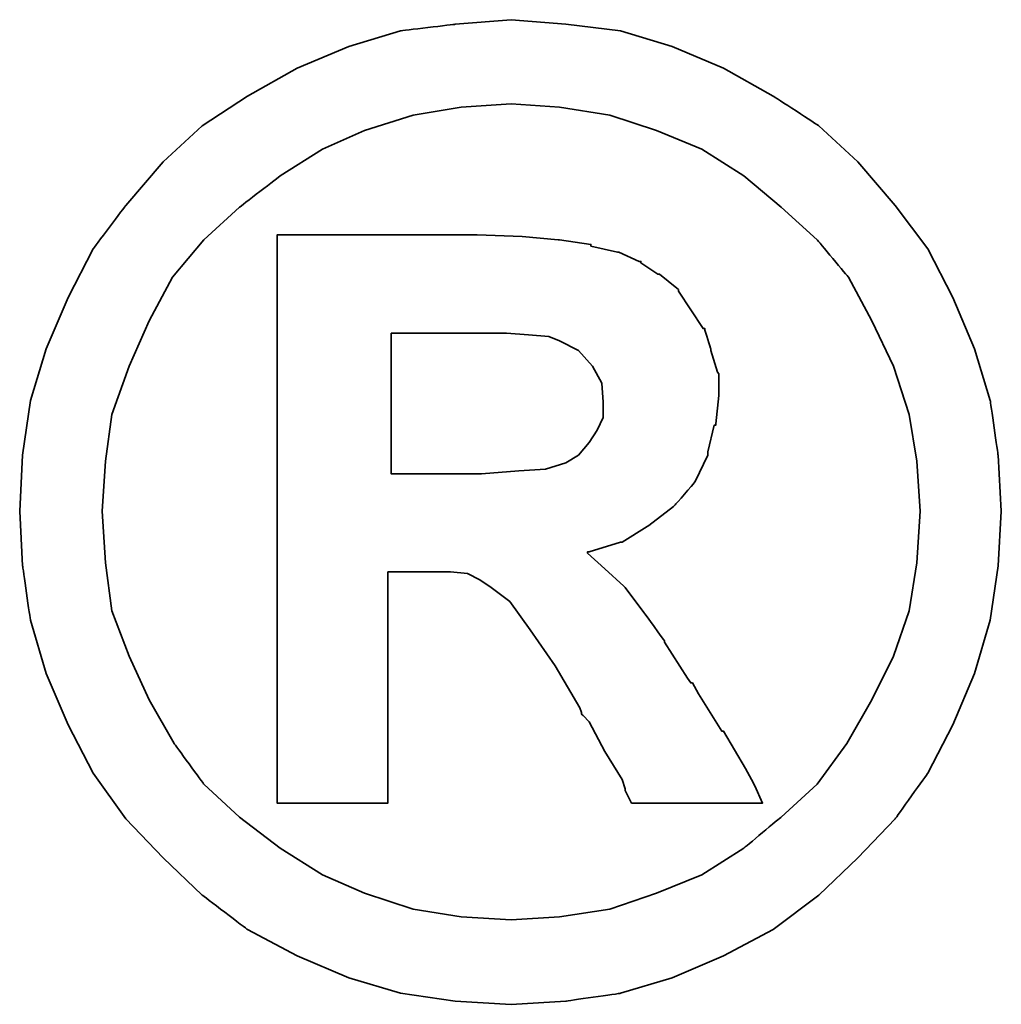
# Model space of a CAD drawing. Extents: x 360 to 2037, y -503 to 705.
# Tile 46 of 47: x 956.61 to 957.67, y 206.5 to 207.56. Entities that reach past the tile are written whole.
import ezdxf

# ---------------------------------------------------------------- set-up
doc = ezdxf.new("R2010")
doc.units = 0
doc.header["$LTSCALE"] = 2
doc.header["$MEASUREMENT"] = 0
doc.layers.add('CHA', color=7, linetype='Continuous')
doc.layers.add('layer 1', color=7, linetype='Continuous')

# ---------------------------------------------------------------- blocks, each defined once
blk = doc.blocks.new('TBI MOTION logo(完整正式版)')
at = {"layer": 'layer 1', "color": 22, "lineweight": 35}
for points, knots in [([(81.20634, 4.98624), (81.20634, 4.98624), (81.18649, 5.32862), (81.18649, 5.32862), (81.18649, 5.32862), (81.18649, 5.32862), (81.13886, 5.66206), (81.13886, 5.66206), (81.13886, 5.66206), (81.13886, 5.66206), (81.04359, 5.97764), (81.04359, 5.97764), (81.04359, 5.97764), (81.04359, 5.97764), (80.91061, 6.29124), (80.91061, 6.29124), (80.91061, 6.29124), (80.91061, 6.29124), (80.75778, 6.58697), (80.75778, 6.58697), (80.75778, 6.58697), (80.75778, 6.58697), (80.5593, 6.85294), (80.5593, 6.85294), (80.5593, 6.85294), (80.5593, 6.85294), (80.33105, 7.1189), (80.33105, 7.1189), (80.33105, 7.1189), (80.33105, 7.1189), (80.09287, 7.33921), (80.09287, 7.33921), (80.09287, 7.33921), (80.09287, 7.33921), (79.815, 7.51982), (79.815, 7.51982), (79.815, 7.51982), (79.815, 7.51982), (79.51133, 7.69051), (79.51133, 7.69051), (79.51133, 7.69051), (79.51133, 7.69051), (79.19773, 7.8235), (79.19773, 7.8235), (79.19773, 7.8235), (79.19773, 7.8235), (78.88215, 7.91877), (78.88215, 7.91877), (78.88215, 7.91877), (78.88215, 7.91877), (78.54871, 7.95846), (78.54871, 7.95846), (78.54871, 7.95846), (78.54871, 7.95846), (78.21526, 7.98625), (78.21526, 7.98625), (78.21526, 7.98625), (78.21526, 7.98625), (77.87388, 7.95846), (77.87388, 7.95846), (77.87388, 7.95846), (77.87388, 7.95846), (77.54044, 7.91877), (77.54044, 7.91877), (77.54044, 7.91877), (77.54044, 7.91877), (77.22485, 7.8235), (77.22485, 7.8235), (77.22485, 7.8235), (77.22485, 7.8235), (76.91027, 7.69051), (76.91027, 7.69051), (76.91027, 7.69051), (76.91027, 7.69051), (76.6056, 7.51982), (76.6056, 7.51982), (76.6056, 7.51982), (76.6056, 7.51982), (76.32972, 7.33921), (76.32972, 7.33921), (76.32972, 7.33921), (76.32972, 7.33921), (76.09154, 7.1189), (76.09154, 7.1189), (76.09154, 7.1189), (76.09154, 7.1189), (75.86329, 6.85294), (75.86329, 6.85294), (75.86329, 6.85294), (75.86329, 6.85294), (75.66382, 6.58697), (75.66382, 6.58697), (75.66382, 6.58697), (75.66382, 6.58697), (75.51099, 6.29124), (75.51099, 6.29124), (75.51099, 6.29124), (75.51099, 6.29124), (75.37702, 5.97764), (75.37702, 5.97764), (75.37702, 5.97764), (75.37702, 5.97764), (75.28175, 5.66206), (75.28175, 5.66206), (75.28175, 5.66206), (75.28175, 5.66206), (75.23411, 5.32862), (75.23411, 5.32862), (75.23411, 5.32862), (75.23411, 5.32862), (75.21625, 4.98624), (75.21625, 4.98624), (75.21625, 4.98624), (75.21625, 4.98624), (75.23411, 4.6528), (75.23411, 4.6528), (75.23411, 4.6528), (75.23411, 4.6528), (75.28175, 4.32035), (75.28175, 4.32035), (75.28175, 4.32035), (75.28175, 4.32035), (75.37702, 3.99583), (75.37702, 3.99583), (75.37702, 3.99583), (75.37702, 3.99583), (75.51099, 3.68224), (75.51099, 3.68224), (75.51099, 3.68224), (75.51099, 3.68224), (75.66382, 3.38749), (75.66382, 3.38749), (75.66382, 3.38749), (75.66382, 3.38749), (75.86329, 3.10963), (75.86329, 3.10963), (75.86329, 3.10963), (75.86329, 3.10963), (76.09154, 2.87145), (76.09154, 2.87145), (76.09154, 2.87145), (76.09154, 2.87145), (76.32972, 2.6432), (76.32972, 2.6432), (76.32972, 2.6432), (76.32972, 2.6432), (76.6056, 2.43381), (76.6056, 2.43381), (76.6056, 2.43381), (76.6056, 2.43381), (76.91027, 2.27205), (76.91027, 2.27205), (76.91027, 2.27205), (76.91027, 2.27205), (77.22485, 2.13906), (77.22485, 2.13906), (77.22485, 2.13906), (77.22485, 2.13906), (77.54044, 2.0438), (77.54044, 2.0438), (77.54044, 2.0438), (77.54044, 2.0438), (77.87388, 1.99616), (77.87388, 1.99616), (77.87388, 1.99616), (77.87388, 1.99616), (78.21526, 1.97631), (78.21526, 1.97631), (78.21526, 1.97631), (78.21526, 1.97631), (78.54871, 1.99616), (78.54871, 1.99616), (78.54871, 1.99616), (78.54871, 1.99616), (78.88215, 2.0438), (78.88215, 2.0438), (78.88215, 2.0438), (78.88215, 2.0438), (79.19773, 2.13906), (79.19773, 2.13906), (79.19773, 2.13906), (79.19773, 2.13906), (79.51133, 2.27205), (79.51133, 2.27205), (79.51133, 2.27205), (79.51133, 2.27205), (79.815, 2.43381), (79.815, 2.43381), (79.815, 2.43381), (79.815, 2.43381), (80.09287, 2.6432), (80.09287, 2.6432), (80.09287, 2.6432), (80.09287, 2.6432), (80.33105, 2.87145), (80.33105, 2.87145), (80.33105, 2.87145), (80.33105, 2.87145), (80.5593, 3.10963), (80.5593, 3.10963), (80.5593, 3.10963), (80.5593, 3.10963), (80.75778, 3.38749), (80.75778, 3.38749), (80.75778, 3.38749), (80.75778, 3.38749), (80.91061, 3.68224), (80.91061, 3.68224), (80.91061, 3.68224), (80.91061, 3.68224), (81.04359, 3.99583), (81.04359, 3.99583), (81.04359, 3.99583), (81.04359, 3.99583), (81.13886, 4.32035), (81.13886, 4.32035), (81.13886, 4.32035), (81.13886, 4.32035), (81.18649, 4.6528), (81.18649, 4.6528), (81.18649, 4.6528), (81.18649, 4.6528), (81.20634, 4.98624), (81.20634, 4.98624)], [0, 0, 0, 0, 0.0178571, 0.0178571, 0.0178571, 0.0178572, 0.0357143, 0.0357143, 0.0357143, 0.0357143, 0.0535714, 0.0535714, 0.0535714, 0.0535714, 0.0714286, 0.0714286, 0.0714286, 0.0714286, 0.0892857, 0.0892857, 0.0892857, 0.0892857, 0.1071429, 0.1071429, 0.1071429, 0.1071429, 0.125, 0.125, 0.125, 0.125, 0.1428571, 0.1428571, 0.1428571, 0.1428572, 0.1607143, 0.1607143, 0.1607143, 0.1607143, 0.1785714, 0.1785714, 0.1785714, 0.1785714, 0.1964286, 0.1964286, 0.1964286, 0.1964286, 0.2142857, 0.2142857, 0.2142857, 0.2142857, 0.2321429, 0.2321429, 0.2321429, 0.2321429, 0.25, 0.25, 0.25, 0.25, 0.2678571, 0.2678571, 0.2678571, 0.2678572, 0.2857143, 0.2857143, 0.2857143, 0.2857143, 0.3035714, 0.3035714, 0.3035714, 0.3035714, 0.3214286, 0.3214286, 0.3214286, 0.3214286, 0.3392857, 0.3392857, 0.3392857, 0.3392857, 0.3571429, 0.3571429, 0.3571429, 0.3571429, 0.375, 0.375, 0.375, 0.375, 0.3928571, 0.3928571, 0.3928571, 0.3928572, 0.4107143, 0.4107143, 0.4107143, 0.4107143, 0.4285714, 0.4285714, 0.4285714, 0.4285714, 0.4464286, 0.4464286, 0.4464286, 0.4464286, 0.4642857, 0.4642857, 0.4642857, 0.4642857, 0.4821429, 0.4821429, 0.4821429, 0.4821429, 0.5, 0.5, 0.5, 0.5, 0.5178571, 0.5178571, 0.5178571, 0.5178572, 0.5357143, 0.5357143, 0.5357143, 0.5357143, 0.5535714, 0.5535714, 0.5535714, 0.5535714, 0.5714286, 0.5714286, 0.5714286, 0.5714286, 0.5892857, 0.5892857, 0.5892857, 0.5892857, 0.6071429, 0.6071429, 0.6071429, 0.6071429, 0.625, 0.625, 0.625, 0.625, 0.6428571, 0.6428571, 0.6428571, 0.6428572, 0.6607143, 0.6607143, 0.6607143, 0.6607143, 0.6785714, 0.6785714, 0.6785714, 0.6785714, 0.6964286, 0.6964286, 0.6964286, 0.6964286, 0.7142857, 0.7142857, 0.7142857, 0.7142857, 0.7321429, 0.7321429, 0.7321429, 0.7321429, 0.75, 0.75, 0.75, 0.75, 0.7678571, 0.7678571, 0.7678571, 0.7678572, 0.7857143, 0.7857143, 0.7857143, 0.7857143, 0.8035714, 0.8035714, 0.8035714, 0.8035714, 0.8214286, 0.8214286, 0.8214286, 0.8214286, 0.8392857, 0.8392857, 0.8392857, 0.8392857, 0.8571429, 0.8571429, 0.8571429, 0.8571429, 0.875, 0.875, 0.875, 0.875, 0.8928571, 0.8928571, 0.8928571, 0.8928572, 0.9107143, 0.9107143, 0.9107143, 0.9107143, 0.9285714, 0.9285714, 0.9285714, 0.9285714, 0.9464286, 0.9464286, 0.9464286, 0.9464286, 0.9642857, 0.9642857, 0.9642857, 0.9642857, 0.9821429, 0.9821429, 0.9821429, 0.9821429, 1, 1, 1, 1]), ([(80.71014, 4.98624), (80.71014, 4.98624), (80.69129, 5.29091), (80.69129, 5.29091), (80.69129, 5.29091), (80.69129, 5.29091), (80.64464, 5.57672), (80.64464, 5.57672), (80.64464, 5.57672), (80.64464, 5.57672), (80.54937, 5.87245), (80.54937, 5.87245), (80.54937, 5.87245), (80.54937, 5.87245), (80.41639, 6.14833), (80.41639, 6.14833), (80.41639, 6.14833), (80.41639, 6.14833), (80.27349, 6.41429), (80.27349, 6.41429), (80.27349, 6.41429), (80.27349, 6.41429), (80.08295, 6.64255), (80.08295, 6.64255), (80.08295, 6.64255), (80.08295, 6.64255), (79.86264, 6.84301), (79.86264, 6.84301), (79.86264, 6.84301), (79.86264, 6.84301), (79.63439, 7.03355), (79.63439, 7.03355), (79.63439, 7.03355), (79.63439, 7.03355), (79.37835, 7.1963), (79.37835, 7.1963), (79.37835, 7.1963), (79.37835, 7.1963), (79.10246, 7.30944), (79.10246, 7.30944), (79.10246, 7.30944), (79.10246, 7.30944), (78.81665, 7.40471), (78.81665, 7.40471), (78.81665, 7.40471), (78.81665, 7.40471), (78.511, 7.45234), (78.511, 7.45234), (78.511, 7.45234), (78.511, 7.45234), (78.21526, 7.47219), (78.21526, 7.47219), (78.21526, 7.47219), (78.21526, 7.47219), (77.9106, 7.45234), (77.9106, 7.45234), (77.9106, 7.45234), (77.9106, 7.45234), (77.61685, 7.40471), (77.61685, 7.40471), (77.61685, 7.40471), (77.61685, 7.40471), (77.32012, 7.30944), (77.32012, 7.30944), (77.32012, 7.30944), (77.32012, 7.30944), (77.06309, 7.1963), (77.06309, 7.1963), (77.06309, 7.1963), (77.06309, 7.1963), (76.80606, 7.03355), (76.80606, 7.03355), (76.80606, 7.03355), (76.80606, 7.03355), (76.55797, 6.84301), (76.55797, 6.84301), (76.55797, 6.84301), (76.55797, 6.84301), (76.34063, 6.64255), (76.34063, 6.64255), (76.34063, 6.64255), (76.34063, 6.64255), (76.1491, 6.41429), (76.1491, 6.41429), (76.1491, 6.41429), (76.1491, 6.41429), (76.0062, 6.14833), (76.0062, 6.14833), (76.0062, 6.14833), (76.0062, 6.14833), (75.88314, 5.87245), (75.88314, 5.87245), (75.88314, 5.87245), (75.88314, 5.87245), (75.77794, 5.57672), (75.77794, 5.57672), (75.77794, 5.57672), (75.77794, 5.57672), (75.73924, 5.29091), (75.73924, 5.29091), (75.73924, 5.29091), (75.73924, 5.29091), (75.72039, 4.98624), (75.72039, 4.98624), (75.72039, 4.98624), (75.72039, 4.98624), (75.73924, 4.67165), (75.73924, 4.67165), (75.73924, 4.67165), (75.73924, 4.67165), (75.77794, 4.37791), (75.77794, 4.37791), (75.77794, 4.37791), (75.77794, 4.37791), (75.88314, 4.10102), (75.88314, 4.10102), (75.88314, 4.10102), (75.88314, 4.10102), (76.0062, 3.83407), (76.0062, 3.83407), (76.0062, 3.83407), (76.0062, 3.83407), (76.15902, 3.56811), (76.15902, 3.56811), (76.15902, 3.56811), (76.15902, 3.56811), (76.34063, 3.32001), (76.34063, 3.32001), (76.34063, 3.32001), (76.34063, 3.32001), (76.55797, 3.11955), (76.55797, 3.11955), (76.55797, 3.11955), (76.55797, 3.11955), (76.80606, 2.92901), (76.80606, 2.92901), (76.80606, 2.92901), (76.80606, 2.92901), (77.06309, 2.76725), (77.06309, 2.76725), (77.06309, 2.76725), (77.06309, 2.76725), (77.32012, 2.65412), (77.32012, 2.65412), (77.32012, 2.65412), (77.32012, 2.65412), (77.61685, 2.55786), (77.61685, 2.55786), (77.61685, 2.55786), (77.61685, 2.55786), (77.9106, 2.51022), (77.9106, 2.51022), (77.9106, 2.51022), (77.9106, 2.51022), (78.21526, 2.49137), (78.21526, 2.49137), (78.21526, 2.49137), (78.21526, 2.49137), (78.511, 2.51022), (78.511, 2.51022), (78.511, 2.51022), (78.511, 2.51022), (78.81665, 2.55786), (78.81665, 2.55786), (78.81665, 2.55786), (78.81665, 2.55786), (79.10246, 2.65412), (79.10246, 2.65412), (79.10246, 2.65412), (79.10246, 2.65412), (79.37835, 2.76725), (79.37835, 2.76725), (79.37835, 2.76725), (79.37835, 2.76725), (79.63439, 2.92901), (79.63439, 2.92901), (79.63439, 2.92901), (79.63439, 2.92901), (79.86264, 3.11955), (79.86264, 3.11955), (79.86264, 3.11955), (79.86264, 3.11955), (80.08295, 3.32001), (80.08295, 3.32001), (80.08295, 3.32001), (80.08295, 3.32001), (80.26356, 3.56811), (80.26356, 3.56811), (80.26356, 3.56811), (80.26356, 3.56811), (80.41639, 3.83407), (80.41639, 3.83407), (80.41639, 3.83407), (80.41639, 3.83407), (80.54937, 4.10102), (80.54937, 4.10102), (80.54937, 4.10102), (80.54937, 4.10102), (80.64464, 4.37791), (80.64464, 4.37791), (80.64464, 4.37791), (80.64464, 4.37791), (80.69129, 4.67165), (80.69129, 4.67165), (80.69129, 4.67165), (80.69129, 4.67165), (80.71014, 4.98624), (80.71014, 4.98624)], [0, 0, 0, 0, 0.0192308, 0.0192308, 0.0192308, 0.0192308, 0.0384615, 0.0384615, 0.0384615, 0.0384615, 0.0576923, 0.0576923, 0.0576923, 0.0576923, 0.0769231, 0.0769231, 0.0769231, 0.0769231, 0.0961538, 0.0961538, 0.0961538, 0.0961539, 0.1153846, 0.1153846, 0.1153846, 0.1153846, 0.1346154, 0.1346154, 0.1346154, 0.1346154, 0.1538462, 0.1538462, 0.1538462, 0.1538462, 0.1730769, 0.1730769, 0.1730769, 0.1730769, 0.1923077, 0.1923077, 0.1923077, 0.1923077, 0.2115385, 0.2115385, 0.2115385, 0.2115385, 0.2307692, 0.2307692, 0.2307692, 0.2307692, 0.25, 0.25, 0.25, 0.25, 0.2692308, 0.2692308, 0.2692308, 0.2692308, 0.2884615, 0.2884615, 0.2884615, 0.2884615, 0.3076923, 0.3076923, 0.3076923, 0.3076923, 0.3269231, 0.3269231, 0.3269231, 0.3269231, 0.3461538, 0.3461538, 0.3461538, 0.3461539, 0.3653846, 0.3653846, 0.3653846, 0.3653846, 0.3846154, 0.3846154, 0.3846154, 0.3846154, 0.4038462, 0.4038462, 0.4038462, 0.4038462, 0.4230769, 0.4230769, 0.4230769, 0.4230769, 0.4423077, 0.4423077, 0.4423077, 0.4423077, 0.4615385, 0.4615385, 0.4615385, 0.4615385, 0.4807692, 0.4807692, 0.4807692, 0.4807692, 0.5, 0.5, 0.5, 0.5, 0.5192308, 0.5192308, 0.5192308, 0.5192308, 0.5384615, 0.5384615, 0.5384615, 0.5384615, 0.5576923, 0.5576923, 0.5576923, 0.5576923, 0.5769231, 0.5769231, 0.5769231, 0.5769231, 0.5961538, 0.5961538, 0.5961538, 0.5961539, 0.6153846, 0.6153846, 0.6153846, 0.6153846, 0.6346154, 0.6346154, 0.6346154, 0.6346154, 0.6538462, 0.6538462, 0.6538462, 0.6538462, 0.6730769, 0.6730769, 0.6730769, 0.6730769, 0.6923077, 0.6923077, 0.6923077, 0.6923077, 0.7115385, 0.7115385, 0.7115385, 0.7115385, 0.7307692, 0.7307692, 0.7307692, 0.7307692, 0.75, 0.75, 0.75, 0.75, 0.7692308, 0.7692308, 0.7692308, 0.7692308, 0.7884615, 0.7884615, 0.7884615, 0.7884615, 0.8076923, 0.8076923, 0.8076923, 0.8076923, 0.8269231, 0.8269231, 0.8269231, 0.8269231, 0.8461538, 0.8461538, 0.8461538, 0.8461539, 0.8653846, 0.8653846, 0.8653846, 0.8653846, 0.8846154, 0.8846154, 0.8846154, 0.8846154, 0.9038462, 0.9038462, 0.9038462, 0.9038462, 0.9230769, 0.9230769, 0.9230769, 0.9230769, 0.9423077, 0.9423077, 0.9423077, 0.9423077, 0.9615385, 0.9615385, 0.9615385, 0.9615385, 0.9807692, 0.9807692, 0.9807692, 0.9807692, 1, 1, 1, 1]), ([(76.78721, 3.2823), (76.78721, 3.2823), (76.78721, 3.32001), (76.78721, 3.32001), (76.78721, 3.32001), (76.78721, 3.32001), (76.78721, 3.42422), (76.78721, 3.42422), (76.78721, 3.42422), (76.78721, 3.42422), (76.78721, 3.59689), (76.78721, 3.59689), (76.78721, 3.59689), (76.78721, 3.59689), (76.78721, 3.80529), (76.78721, 3.80529), (76.78721, 3.80529), (76.78721, 3.80529), (76.78721, 4.0524), (76.78721, 4.0524), (76.78721, 4.0524), (76.78721, 4.0524), (76.78721, 4.32035), (76.78721, 4.32035), (76.78721, 4.32035), (76.78721, 4.32035), (76.78721, 4.92868), (76.78721, 4.92868), (76.78721, 4.92868), (76.78721, 4.92868), (76.78721, 5.53801), (76.78721, 5.53801), (76.78721, 5.53801), (76.78721, 5.53801), (76.78721, 5.82482), (76.78721, 5.82482), (76.78721, 5.82482), (76.78721, 5.82482), (76.78721, 6.07291), (76.78721, 6.07291), (76.78721, 6.07291), (76.78721, 6.07291), (76.78721, 6.30017), (76.78721, 6.30017), (76.78721, 6.30017), (76.78721, 6.30017), (76.78721, 6.45399), (76.78721, 6.45399), (76.78721, 6.45399), (76.78721, 6.45399), (76.78721, 6.5572), (76.78721, 6.5572), (76.78721, 6.5572), (76.78721, 6.5572), (76.78721, 6.59689), (76.78721, 6.59689), (76.78721, 6.59689), (76.78721, 6.59689), (76.78721, 6.67232), (76.78721, 6.67232), (76.78721, 6.67232), (76.78721, 6.67232), (76.8537, 6.67232), (76.8537, 6.67232), (76.8537, 6.67232), (76.8537, 6.67232), (76.87355, 6.67232), (76.87355, 6.67232), (76.87355, 6.67232), (76.87355, 6.67232), (76.91027, 6.67232), (76.91027, 6.67232), (76.91027, 6.67232), (76.91027, 6.67232), (77.04424, 6.67232), (77.04424, 6.67232), (77.04424, 6.67232), (77.04424, 6.67232), (77.22485, 6.67232), (77.22485, 6.67232), (77.22485, 6.67232), (77.22485, 6.67232), (77.43524, 6.67232), (77.43524, 6.67232), (77.43524, 6.67232), (77.43524, 6.67232), (77.65357, 6.67232), (77.65357, 6.67232), (77.65357, 6.67232), (77.65357, 6.67232), (77.82625, 6.67232), (77.82625, 6.67232), (77.82625, 6.67232), (77.82625, 6.67232), (77.94037, 6.67232), (77.94037, 6.67232), (77.94037, 6.67232), (77.94037, 6.67232), (77.97709, 6.67232), (77.97709, 6.67232), (77.97709, 6.67232), (77.97709, 6.67232), (77.99694, 6.67232), (77.99694, 6.67232), (77.99694, 6.67232), (77.99694, 6.67232), (78.00686, 6.67232), (78.00686, 6.67232), (78.00686, 6.67232), (78.00686, 6.67232), (78.28275, 6.6624), (78.28275, 6.6624), (78.28275, 6.6624), (78.28275, 6.6624), (78.50107, 6.64255), (78.50107, 6.64255), (78.50107, 6.64255), (78.50107, 6.64255), (78.511, 6.64255), (78.511, 6.64255), (78.511, 6.64255), (78.511, 6.64255), (78.70154, 6.61476), (78.70154, 6.61476), (78.70154, 6.61476), (78.70154, 6.61476), (78.70154, 6.60483), (78.70154, 6.60483), (78.70154, 6.60483), (78.70154, 6.60483), (78.86429, 6.56713), (78.86429, 6.56713), (78.86429, 6.56713), (78.86429, 6.56713), (78.87223, 6.56713), (78.87223, 6.56713), (78.87223, 6.56713), (78.87223, 6.56713), (78.99727, 6.51056), (78.99727, 6.51056), (78.99727, 6.51056), (78.99727, 6.51056), (79.00719, 6.51056), (79.00719, 6.51056), (79.00719, 6.51056), (79.00719, 6.51056), (79.00719, 6.50162), (79.00719, 6.50162), (79.00719, 6.50162), (79.00719, 6.50162), (79.1104, 6.43415), (79.1104, 6.43415), (79.1104, 6.43415), (79.1104, 6.43415), (79.12132, 6.43415), (79.12132, 6.43415), (79.12132, 6.43415), (79.12132, 6.43415), (79.22552, 6.34781), (79.22552, 6.34781), (79.22552, 6.34781), (79.22552, 6.34781), (79.23544, 6.33888), (79.23544, 6.33888), (79.23544, 6.33888), (79.23544, 6.33888), (79.23544, 6.32895), (79.23544, 6.32895), (79.23544, 6.32895), (79.23544, 6.32895), (79.31087, 6.21483), (79.31087, 6.21483), (79.31087, 6.21483), (79.31087, 6.21483), (79.38629, 6.1007), (79.38629, 6.1007), (79.38629, 6.1007), (79.38629, 6.1007), (79.3972, 6.1007), (79.3972, 6.1007), (79.3972, 6.1007), (79.3972, 6.1007), (79.3972, 6.09078), (79.3972, 6.09078), (79.3972, 6.09078), (79.3972, 6.09078), (79.43392, 5.97764), (79.43392, 5.97764), (79.43392, 5.97764), (79.43392, 5.97764), (79.43392, 5.96772), (79.43392, 5.96772), (79.43392, 5.96772), (79.43392, 5.96772), (79.47362, 5.83474), (79.47362, 5.83474), (79.47362, 5.83474), (79.47362, 5.83474), (79.48156, 5.82482), (79.48156, 5.82482), (79.48156, 5.82482), (79.48156, 5.82482), (79.48156, 5.69977), (79.48156, 5.69977), (79.48156, 5.69977), (79.48156, 5.69977), (79.48156, 5.69183), (79.48156, 5.69183), (79.48156, 5.69183), (79.48156, 5.69183), (79.4637, 5.51915), (79.4637, 5.51915), (79.4637, 5.51915), (79.4637, 5.51915), (79.4637, 5.51122), (79.4637, 5.51122), (79.4637, 5.51122), (79.4637, 5.51122), (79.45377, 5.51122), (79.45377, 5.51122), (79.45377, 5.51122), (79.45377, 5.51122), (79.41507, 5.34847), (79.41507, 5.34847), (79.41507, 5.34847), (79.41507, 5.34847), (79.41507, 5.33854), (79.41507, 5.33854), (79.41507, 5.33854), (79.41507, 5.33854), (79.41507, 5.32862), (79.41507, 5.32862), (79.41507, 5.32862), (79.41507, 5.32862), (79.33865, 5.16785), (79.33865, 5.16785), (79.33865, 5.16785), (79.33865, 5.16785), (79.33071, 5.15693), (79.33071, 5.15693), (79.33071, 5.15693), (79.33071, 5.15693), (79.2156, 5.02495), (79.2156, 5.02495), (79.2156, 5.02495), (79.2156, 5.02495), (79.20567, 5.01502), (79.20567, 5.01502), (79.20567, 5.01502), (79.20567, 5.01502), (79.05483, 4.89991), (79.05483, 4.89991), (79.05483, 4.89991), (79.05483, 4.89991), (79.04491, 4.89197), (79.04491, 4.89197), (79.04491, 4.89197), (79.04491, 4.89197), (78.89208, 4.7967), (78.89208, 4.7967), (78.89208, 4.7967), (78.89208, 4.7967), (78.88215, 4.7967), (78.88215, 4.7967), (78.88215, 4.7967), (78.88215, 4.7967), (78.69161, 4.73913), (78.69161, 4.73913), (78.69161, 4.73913), (78.69161, 4.73913), (78.68169, 4.73913), (78.68169, 4.73913), (78.68169, 4.73913), (78.68169, 4.73913), (78.68169, 4.72921), (78.68169, 4.72921), (78.68169, 4.72921), (78.68169, 4.72921), (78.78688, 4.63394), (78.78688, 4.63394), (78.78688, 4.63394), (78.78688, 4.63394), (78.902, 4.52875), (78.902, 4.52875), (78.902, 4.52875), (78.902, 4.52875), (78.91093, 4.52081), (78.91093, 4.52081), (78.91093, 4.52081), (78.91093, 4.52081), (79.02506, 4.36798), (79.02506, 4.36798), (79.02506, 4.36798), (79.02506, 4.36798), (79.1501, 4.1953), (79.1501, 4.1953), (79.1501, 4.1953), (79.1501, 4.1953), (79.1501, 4.18736), (79.1501, 4.18736), (79.1501, 4.18736), (79.1501, 4.18736), (79.29201, 3.96705), (79.29201, 3.96705), (79.29201, 3.96705), (79.29201, 3.96705), (79.31087, 3.93828), (79.31087, 3.93828), (79.31087, 3.93828), (79.31087, 3.93828), (79.32079, 3.93828), (79.32079, 3.93828), (79.32079, 3.93828), (79.32079, 3.93828), (79.3585, 3.87178), (79.3585, 3.87178), (79.3585, 3.87178), (79.3585, 3.87178), (79.50141, 3.64353), (79.50141, 3.64353), (79.50141, 3.64353), (79.50141, 3.64353), (79.51133, 3.64353), (79.51133, 3.64353), (79.51133, 3.64353), (79.51133, 3.64353), (79.64431, 3.41528), (79.64431, 3.41528), (79.64431, 3.41528), (79.64431, 3.41528), (79.68202, 3.3478), (79.68202, 3.3478), (79.68202, 3.3478), (79.68202, 3.3478), (79.70187, 3.31009), (79.70187, 3.31009), (79.70187, 3.31009), (79.70187, 3.31009), (79.7495, 3.2049), (79.7495, 3.2049), (79.7495, 3.2049), (79.7495, 3.2049), (79.64431, 3.2049), (79.64431, 3.2049), (79.64431, 3.2049), (79.64431, 3.2049), (79.62546, 3.2049), (79.62546, 3.2049), (79.62546, 3.2049), (79.62546, 3.2049), (79.53912, 3.2049), (79.53912, 3.2049), (79.53912, 3.2049), (79.53912, 3.2049), (79.31087, 3.2049), (79.31087, 3.2049), (79.31087, 3.2049), (79.31087, 3.2049), (79.08262, 3.2049), (79.08262, 3.2049), (79.08262, 3.2049), (79.08262, 3.2049), (79.00719, 3.2049), (79.00719, 3.2049), (79.00719, 3.2049), (79.00719, 3.2049), (78.98735, 3.2049), (78.98735, 3.2049), (78.98735, 3.2049), (78.98735, 3.2049), (78.94964, 3.2049), (78.94964, 3.2049), (78.94964, 3.2049), (78.94964, 3.2049), (78.92979, 3.24459), (78.92979, 3.24459), (78.92979, 3.24459), (78.92979, 3.24459), (78.91093, 3.2823), (78.91093, 3.2823), (78.91093, 3.2823), (78.91093, 3.2823), (78.91093, 3.29223), (78.91093, 3.29223), (78.91093, 3.29223), (78.91093, 3.29223), (78.89208, 3.3478), (78.89208, 3.3478), (78.89208, 3.3478), (78.89208, 3.3478), (78.78688, 3.52048), (78.78688, 3.52048), (78.78688, 3.52048), (78.78688, 3.52048), (78.69161, 3.7001), (78.69161, 3.7001), (78.69161, 3.7001), (78.69161, 3.7001), (78.6539, 3.7388), (78.6539, 3.7388), (78.6539, 3.7388), (78.6539, 3.7388), (78.64398, 3.74873), (78.64398, 3.74873), (78.64398, 3.74873), (78.64398, 3.74873), (78.64398, 3.75766), (78.64398, 3.75766), (78.64398, 3.75766), (78.64398, 3.75766), (78.63405, 3.78644), (78.63405, 3.78644), (78.63405, 3.78644), (78.63405, 3.78644), (78.48321, 4.04347), (78.48321, 4.04347), (78.48321, 4.04347), (78.48321, 4.04347), (78.33038, 4.2618), (78.33038, 4.2618), (78.33038, 4.2618), (78.33038, 4.2618), (78.20732, 4.43447), (78.20732, 4.43447), (78.20732, 4.43447), (78.20732, 4.43447), (78.09221, 4.52081), (78.09221, 4.52081), (78.09221, 4.52081), (78.09221, 4.52081), (78.02472, 4.56845), (78.02472, 4.56845), (78.02472, 4.56845), (78.02472, 4.56845), (77.9493, 4.60616), (77.9493, 4.60616), (77.9493, 4.60616), (77.9493, 4.60616), (77.8451, 4.61608), (77.8451, 4.61608), (77.8451, 4.61608), (77.8451, 4.61608), (77.71113, 4.61608), (77.71113, 4.61608), (77.71113, 4.61608), (77.71113, 4.61608), (77.69128, 4.61608), (77.69128, 4.61608), (77.69128, 4.61608), (77.69128, 4.61608), (77.67342, 4.61608), (77.67342, 4.61608), (77.67342, 4.61608), (77.67342, 4.61608), (77.5583, 4.61608), (77.5583, 4.61608), (77.5583, 4.61608), (77.5583, 4.61608), (77.46303, 4.61608), (77.46303, 4.61608), (77.46303, 4.61608), (77.46303, 4.61608), (77.46303, 4.54761), (77.46303, 4.54761), (77.46303, 4.54761), (77.46303, 4.54761), (77.46303, 4.47318), (77.46303, 4.47318), (77.46303, 4.47318), (77.46303, 4.47318), (77.46303, 4.24294), (77.46303, 4.24294), (77.46303, 4.24294), (77.46303, 4.24294), (77.46303, 3.99583), (77.46303, 3.99583), (77.46303, 3.99583), (77.46303, 3.99583), (77.46303, 3.72888), (77.46303, 3.72888), (77.46303, 3.72888), (77.46303, 3.72888), (77.46303, 3.51055), (77.46303, 3.51055), (77.46303, 3.51055), (77.46303, 3.51055), (77.46303, 3.42422), (77.46303, 3.42422), (77.46303, 3.42422), (77.46303, 3.42422), (77.46303, 3.35773), (77.46303, 3.35773), (77.46303, 3.35773), (77.46303, 3.35773), (77.46303, 3.30017), (77.46303, 3.30017), (77.46303, 3.30017), (77.46303, 3.30017), (77.46303, 3.2823), (77.46303, 3.2823), (77.46303, 3.2823), (77.46303, 3.2823), (77.46303, 3.2049), (77.46303, 3.2049), (77.46303, 3.2049), (77.46303, 3.2049), (77.39753, 3.2049), (77.39753, 3.2049), (77.39753, 3.2049), (77.39753, 3.2049), (77.37768, 3.2049), (77.37768, 3.2049), (77.37768, 3.2049), (77.37768, 3.2049), (77.32012, 3.2049), (77.32012, 3.2049), (77.32012, 3.2049), (77.32012, 3.2049), (77.12165, 3.2049), (77.12165, 3.2049), (77.12165, 3.2049), (77.12165, 3.2049), (76.94897, 3.2049), (76.94897, 3.2049), (76.94897, 3.2049), (76.94897, 3.2049), (76.8924, 3.2049), (76.8924, 3.2049), (76.8924, 3.2049), (76.8924, 3.2049), (76.8537, 3.2049), (76.8537, 3.2049), (76.8537, 3.2049), (76.8537, 3.2049), (76.78721, 3.2049), (76.78721, 3.2049), (76.78721, 3.2049), (76.78721, 3.2049), (76.78721, 3.2823), (76.78721, 3.2823)], [0, 0, 0, 0, 0.0074074, 0.0074074, 0.0074074, 0.0074074, 0.0148148, 0.0148148, 0.0148148, 0.0148148, 0.0222222, 0.0222222, 0.0222222, 0.0222222, 0.0296296, 0.0296296, 0.0296296, 0.0296296, 0.037037, 0.037037, 0.037037, 0.037037, 0.0444444, 0.0444444, 0.0444444, 0.0444445, 0.0518519, 0.0518519, 0.0518519, 0.0518519, 0.0592593, 0.0592593, 0.0592593, 0.0592593, 0.0666667, 0.0666667, 0.0666667, 0.0666667, 0.0740741, 0.0740741, 0.0740741, 0.0740741, 0.0814815, 0.0814815, 0.0814815, 0.0814815, 0.0888889, 0.0888889, 0.0888889, 0.0888889, 0.0962963, 0.0962963, 0.0962963, 0.0962963, 0.1037037, 0.1037037, 0.1037037, 0.1037037, 0.1111111, 0.1111111, 0.1111111, 0.1111111, 0.1185185, 0.1185185, 0.1185185, 0.1185185, 0.1259259, 0.1259259, 0.1259259, 0.1259259, 0.1333333, 0.1333333, 0.1333333, 0.1333333, 0.1407407, 0.1407407, 0.1407407, 0.1407408, 0.1481481, 0.1481481, 0.1481481, 0.1481482, 0.1555556, 0.1555556, 0.1555556, 0.1555556, 0.162963, 0.162963, 0.162963, 0.162963, 0.1703704, 0.1703704, 0.1703704, 0.1703704, 0.1777778, 0.1777778, 0.1777778, 0.1777778, 0.1851852, 0.1851852, 0.1851852, 0.1851852, 0.1925926, 0.1925926, 0.1925926, 0.1925926, 0.2, 0.2, 0.2, 0.2, 0.2074074, 0.2074074, 0.2074074, 0.2074074, 0.2148148, 0.2148148, 0.2148148, 0.2148148, 0.2222222, 0.2222222, 0.2222222, 0.2222222, 0.2296296, 0.2296296, 0.2296296, 0.2296296, 0.237037, 0.237037, 0.237037, 0.237037, 0.2444444, 0.2444444, 0.2444444, 0.2444445, 0.2518519, 0.2518519, 0.2518519, 0.2518519, 0.2592593, 0.2592593, 0.2592593, 0.2592593, 0.2666667, 0.2666667, 0.2666667, 0.2666667, 0.2740741, 0.2740741, 0.2740741, 0.2740741, 0.2814815, 0.2814815, 0.2814815, 0.2814815, 0.2888889, 0.2888889, 0.2888889, 0.2888889, 0.2962963, 0.2962963, 0.2962963, 0.2962963, 0.3037037, 0.3037037, 0.3037037, 0.3037037, 0.3111111, 0.3111111, 0.3111111, 0.3111111, 0.3185185, 0.3185185, 0.3185185, 0.3185185, 0.3259259, 0.3259259, 0.3259259, 0.3259259, 0.3333333, 0.3333333, 0.3333333, 0.3333333, 0.3407407, 0.3407407, 0.3407407, 0.3407408, 0.3481481, 0.3481481, 0.3481481, 0.3481482, 0.3555556, 0.3555556, 0.3555556, 0.3555556, 0.362963, 0.362963, 0.362963, 0.362963, 0.3703704, 0.3703704, 0.3703704, 0.3703704, 0.3777778, 0.3777778, 0.3777778, 0.3777778, 0.3851852, 0.3851852, 0.3851852, 0.3851852, 0.3925926, 0.3925926, 0.3925926, 0.3925926, 0.4, 0.4, 0.4, 0.4, 0.4074074, 0.4074074, 0.4074074, 0.4074074, 0.4148148, 0.4148148, 0.4148148, 0.4148148, 0.4222222, 0.4222222, 0.4222222, 0.4222222, 0.4296296, 0.4296296, 0.4296296, 0.4296296, 0.437037, 0.437037, 0.437037, 0.437037, 0.4444444, 0.4444444, 0.4444444, 0.4444445, 0.4518519, 0.4518519, 0.4518519, 0.4518519, 0.4592593, 0.4592593, 0.4592593, 0.4592593, 0.4666667, 0.4666667, 0.4666667, 0.4666667, 0.4740741, 0.4740741, 0.4740741, 0.4740741, 0.4814815, 0.4814815, 0.4814815, 0.4814815, 0.4888889, 0.4888889, 0.4888889, 0.4888889, 0.4962963, 0.4962963, 0.4962963, 0.4962963, 0.5037037, 0.5037037, 0.5037037, 0.5037037, 0.5111111, 0.5111111, 0.5111111, 0.5111111, 0.5185185, 0.5185185, 0.5185185, 0.5185185, 0.5259259, 0.5259259, 0.5259259, 0.5259259, 0.5333333, 0.5333333, 0.5333333, 0.5333333, 0.5407407, 0.5407407, 0.5407407, 0.5407408, 0.5481481, 0.5481481, 0.5481481, 0.5481482, 0.5555556, 0.5555556, 0.5555556, 0.5555556, 0.562963, 0.562963, 0.562963, 0.562963, 0.5703704, 0.5703704, 0.5703704, 0.5703704, 0.5777778, 0.5777778, 0.5777778, 0.5777778, 0.5851852, 0.5851852, 0.5851852, 0.5851852, 0.5925926, 0.5925926, 0.5925926, 0.5925926, 0.6, 0.6, 0.6, 0.6, 0.6074074, 0.6074074, 0.6074074, 0.6074074, 0.6148148, 0.6148148, 0.6148148, 0.6148148, 0.6222222, 0.6222222, 0.6222222, 0.6222222, 0.6296296, 0.6296296, 0.6296296, 0.6296296, 0.637037, 0.637037, 0.637037, 0.637037, 0.6444444, 0.6444444, 0.6444444, 0.6444445, 0.6518519, 0.6518519, 0.6518519, 0.6518519, 0.6592593, 0.6592593, 0.6592593, 0.6592593, 0.6666667, 0.6666667, 0.6666667, 0.6666667, 0.6740741, 0.6740741, 0.6740741, 0.6740741, 0.6814815, 0.6814815, 0.6814815, 0.6814815, 0.6888889, 0.6888889, 0.6888889, 0.6888889, 0.6962963, 0.6962963, 0.6962963, 0.6962963, 0.7037037, 0.7037037, 0.7037037, 0.7037037, 0.7111111, 0.7111111, 0.7111111, 0.7111111, 0.7185185, 0.7185185, 0.7185185, 0.7185185, 0.7259259, 0.7259259, 0.7259259, 0.7259259, 0.7333333, 0.7333333, 0.7333333, 0.7333333, 0.7407407, 0.7407407, 0.7407407, 0.7407408, 0.7481481, 0.7481481, 0.7481481, 0.7481482, 0.7555556, 0.7555556, 0.7555556, 0.7555556, 0.762963, 0.762963, 0.762963, 0.762963, 0.7703704, 0.7703704, 0.7703704, 0.7703704, 0.7777778, 0.7777778, 0.7777778, 0.7777778, 0.7851852, 0.7851852, 0.7851852, 0.7851852, 0.7925926, 0.7925926, 0.7925926, 0.7925926, 0.8, 0.8, 0.8, 0.8, 0.8074074, 0.8074074, 0.8074074, 0.8074074, 0.8148148, 0.8148148, 0.8148148, 0.8148148, 0.8222222, 0.8222222, 0.8222222, 0.8222222, 0.8296296, 0.8296296, 0.8296296, 0.8296296, 0.837037, 0.837037, 0.837037, 0.837037, 0.8444444, 0.8444444, 0.8444444, 0.8444445, 0.8518519, 0.8518519, 0.8518519, 0.8518519, 0.8592593, 0.8592593, 0.8592593, 0.8592593, 0.8666667, 0.8666667, 0.8666667, 0.8666667, 0.8740741, 0.8740741, 0.8740741, 0.8740741, 0.8814815, 0.8814815, 0.8814815, 0.8814815, 0.8888889, 0.8888889, 0.8888889, 0.8888889, 0.8962963, 0.8962963, 0.8962963, 0.8962963, 0.9037037, 0.9037037, 0.9037037, 0.9037037, 0.9111111, 0.9111111, 0.9111111, 0.9111111, 0.9185185, 0.9185185, 0.9185185, 0.9185185, 0.9259259, 0.9259259, 0.9259259, 0.9259259, 0.9333333, 0.9333333, 0.9333333, 0.9333333, 0.9407407, 0.9407407, 0.9407407, 0.9407408, 0.9481481, 0.9481481, 0.9481481, 0.9481482, 0.9555556, 0.9555556, 0.9555556, 0.9555556, 0.962963, 0.962963, 0.962963, 0.962963, 0.9703704, 0.9703704, 0.9703704, 0.9703704, 0.9777778, 0.9777778, 0.9777778, 0.9777778, 0.9851852, 0.9851852, 0.9851852, 0.9851852, 0.9925926, 0.9925926, 0.9925926, 0.9925926, 1, 1, 1, 1]), ([(77.48288, 6.07291), (77.48288, 6.07291), (77.48288, 5.99551), (77.48288, 5.99551), (77.48288, 5.99551), (77.48288, 5.99551), (77.48288, 5.82482), (77.48288, 5.82482), (77.48288, 5.82482), (77.48288, 5.82482), (77.48288, 5.63328), (77.48288, 5.63328), (77.48288, 5.63328), (77.48288, 5.63328), (77.48288, 5.46358), (77.48288, 5.46358), (77.48288, 5.46358), (77.48288, 5.46358), (77.48288, 5.29091), (77.48288, 5.29091), (77.48288, 5.29091), (77.48288, 5.29091), (77.48288, 5.21449), (77.48288, 5.21449), (77.48288, 5.21449), (77.48288, 5.21449), (77.50074, 5.21449), (77.50074, 5.21449), (77.50074, 5.21449), (77.50074, 5.21449), (77.71113, 5.21449), (77.71113, 5.21449), (77.71113, 5.21449), (77.71113, 5.21449), (77.94037, 5.21449), (77.94037, 5.21449), (77.94037, 5.21449), (77.94037, 5.21449), (78.01579, 5.21449), (78.01579, 5.21449), (78.01579, 5.21449), (78.01579, 5.21449), (78.03465, 5.21449), (78.03465, 5.21449), (78.03465, 5.21449), (78.03465, 5.21449), (78.2629, 5.23335), (78.2629, 5.23335), (78.2629, 5.23335), (78.2629, 5.23335), (78.42565, 5.24327), (78.42565, 5.24327), (78.42565, 5.24327), (78.42565, 5.24327), (78.54871, 5.28098), (78.54871, 5.28098), (78.54871, 5.28098), (78.54871, 5.28098), (78.62611, 5.32862), (78.62611, 5.32862), (78.62611, 5.32862), (78.62611, 5.32862), (78.69161, 5.40503), (78.69161, 5.40503), (78.69161, 5.40503), (78.69161, 5.40503), (78.73925, 5.48145), (78.73925, 5.48145), (78.73925, 5.48145), (78.73925, 5.48145), (78.77696, 5.55885), (78.77696, 5.55885), (78.77696, 5.55885), (78.77696, 5.55885), (78.77696, 5.65214), (78.77696, 5.65214), (78.77696, 5.65214), (78.77696, 5.65214), (78.76902, 5.76726), (78.76902, 5.76726), (78.76902, 5.76726), (78.76902, 5.76726), (78.71146, 5.87245), (78.71146, 5.87245), (78.71146, 5.87245), (78.71146, 5.87245), (78.62611, 5.96772), (78.62611, 5.96772), (78.62611, 5.96772), (78.62611, 5.96772), (78.511, 6.02528), (78.511, 6.02528), (78.511, 6.02528), (78.511, 6.02528), (78.44451, 6.05306), (78.44451, 6.05306), (78.44451, 6.05306), (78.44451, 6.05306), (78.32046, 6.06299), (78.32046, 6.06299), (78.32046, 6.06299), (78.32046, 6.06299), (78.18748, 6.07291), (78.18748, 6.07291), (78.18748, 6.07291), (78.18748, 6.07291), (77.99694, 6.07291), (77.99694, 6.07291), (77.99694, 6.07291), (77.99694, 6.07291), (77.97709, 6.07291), (77.97709, 6.07291), (77.97709, 6.07291), (77.97709, 6.07291), (77.90167, 6.07291), (77.90167, 6.07291), (77.90167, 6.07291), (77.90167, 6.07291), (77.69128, 6.07291), (77.69128, 6.07291), (77.69128, 6.07291), (77.69128, 6.07291), (77.50074, 6.07291), (77.50074, 6.07291), (77.50074, 6.07291), (77.50074, 6.07291), (77.48288, 6.07291), (77.48288, 6.07291)], [0, 0, 0, 0, 0.03125, 0.03125, 0.03125, 0.03125, 0.0625, 0.0625, 0.0625, 0.0625, 0.09375, 0.09375, 0.09375, 0.09375, 0.125, 0.125, 0.125, 0.125, 0.15625, 0.15625, 0.15625, 0.15625, 0.1875, 0.1875, 0.1875, 0.1875, 0.21875, 0.21875, 0.21875, 0.21875, 0.25, 0.25, 0.25, 0.25, 0.28125, 0.28125, 0.28125, 0.28125, 0.3125, 0.3125, 0.3125, 0.3125, 0.34375, 0.34375, 0.34375, 0.34375, 0.375, 0.375, 0.375, 0.375, 0.40625, 0.40625, 0.40625, 0.40625, 0.4375, 0.4375, 0.4375, 0.4375, 0.46875, 0.46875, 0.46875, 0.46875, 0.5, 0.5, 0.5, 0.5, 0.53125, 0.53125, 0.53125, 0.53125, 0.5625, 0.5625, 0.5625, 0.5625, 0.59375, 0.59375, 0.59375, 0.59375, 0.625, 0.625, 0.625, 0.625, 0.65625, 0.65625, 0.65625, 0.65625, 0.6875, 0.6875, 0.6875, 0.6875, 0.71875, 0.71875, 0.71875, 0.71875, 0.75, 0.75, 0.75, 0.75, 0.78125, 0.78125, 0.78125, 0.78125, 0.8125, 0.8125, 0.8125, 0.8125, 0.84375, 0.84375, 0.84375, 0.84375, 0.875, 0.875, 0.875, 0.875, 0.90625, 0.90625, 0.90625, 0.90625, 0.9375, 0.9375, 0.9375, 0.9375, 0.96875, 0.96875, 0.96875, 0.96875, 1, 1, 1, 1])]:
    blk.add_open_spline(points, degree=3, knots=knots, dxfattribs=at)

msp = doc.modelspace()

# ---------------------------------------------------------------- block references
at = {"layer": 'CHA', "color": 0, "xscale": 0.1765387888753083, "yscale": 0.1765387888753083, "zscale": 0.1765387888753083}
msp.add_blockref('TBI MOTION logo(完整正式版)', (943.3311, 206.1491), dxfattribs=at)

doc.saveas('drawing.dxf')
